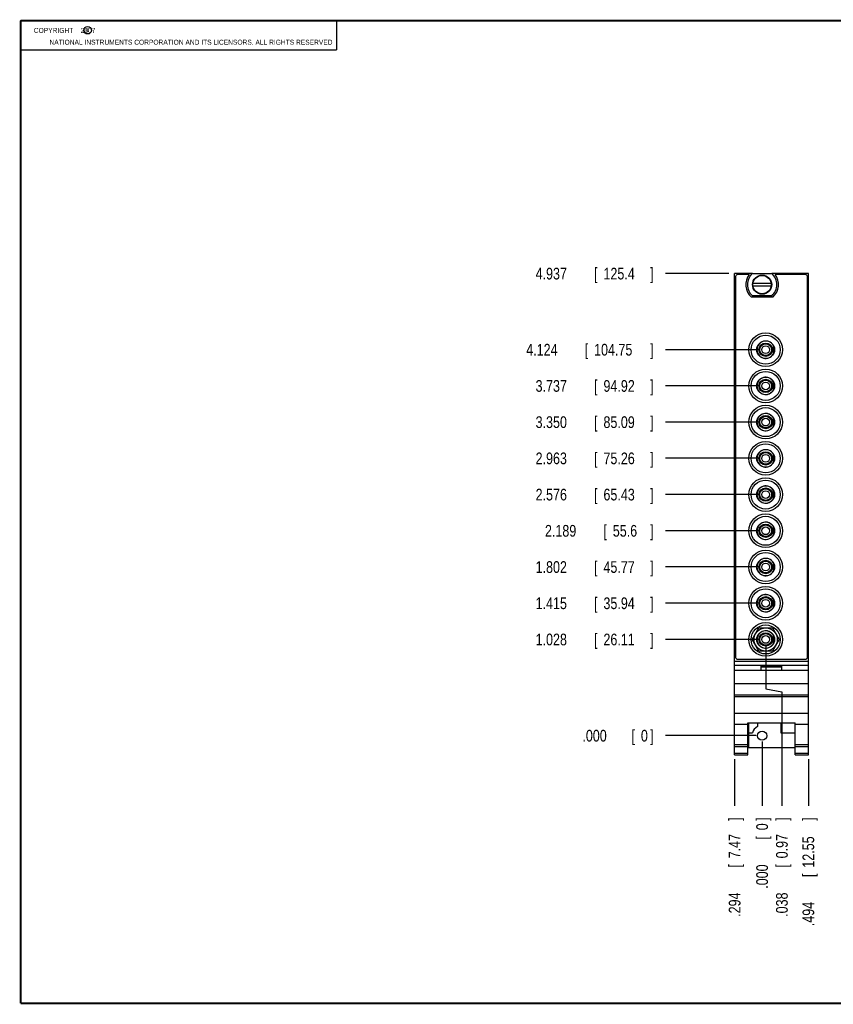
# Model space of a CAD drawing. Header units: inches. Extents: x 0.2 to 16.8, y 0.1 to 10.8.
# Tile 1 of 9: x 0.2 to 8.9, y 0.2 to 10.8. Entities that reach past the tile are written whole.
import ezdxf

# ---------------------------------------------------------------- set-up
doc = ezdxf.new("R2010")
doc.units = ezdxf.units.IN
doc.header["$LTSCALE"] = 0.935
doc.header["$MEASUREMENT"] = 0
doc.layers.get('0').update_dxf_attribs({"linetype": 'CONTINUOUS'})
doc.layers.add('DIMENSIONS', color=7, linetype='CONTINUOUS')
doc.styles.get("Standard").update_dxf_attribs({"font": 'txt', "width": 0.8})
doc.dimstyles.new('DIMSTYLE_1', dxfattribs={"dimtxt": 0.125, "dimasz": 0.1875, "dimexe": 0.18, "dimexo": 0.0625, "dimgap": 0.09, "dimtad": 0, "dimtih": 1, "dimtoh": 1, "dimdec": 3, "dimzin": 4, "dimdsep": 46, "dimtxsty": 'STANDARD', "dimblk": '_FILLED', "dimblk1": '_FILLED', "dimblk2": '_FILLED', "dimcen": 0.09, "dimadec": 0, "dimazin": 0, "dimtp": 0.01, "dimtm": 0.01, "dimtfac": 1, "dimtdec": 3, "dimtofl": 0, "dimtmove": 0, "dimatfit": 3, "dimldrblk": '_FILLED', "dimfxl": 1, "dimtolj": 1, "dimtzin": 4, "dimarcsym": 0})

# ---------------------------------------------------------------- blocks, each defined once
blk = doc.blocks.new('*D0')
at = {"layer": 'DIMENSIONS', "color": 2, "linetype": 'CONTINUOUS'}
blk.add_line((8.149, 4.147), (7.14, 4.147), dxfattribs=at)
at = {"layer": 'DIMENSIONS', "color": 2, "linetype": 'CONTINUOUS', "width": 0.8}
for s, p in [('1.028', (5.753, 4.084)), ('[', (6.378, 4.084)), ('26.11', (6.478, 4.084)), (']', (6.978, 4.084))]:
    blk.add_text(s, height=0.125, dxfattribs=at).set_placement(p)
blk = doc.blocks.new('_FILLED')
at = {"color": 0, "linetype": 'BYBLOCK'}
blk.add_solid([(0, 0), (-1, 0.174), (-1, -0.174)], dxfattribs=at)
blk = doc.blocks.new('*D1')
at = {"layer": 'DIMENSIONS', "color": 2, "linetype": 'CONTINUOUS'}
for p, q in [((8.212, 4.084), (8.212, 3.618)), ((8.212, 3.618), (8.385, 3.587)), ((8.385, 3.587), (8.385, 2.37))]:
    blk.add_line(p, q, dxfattribs=at)
at = {"layer": 'DIMENSIONS', "color": 2, "linetype": 'CONTINUOUS', "width": 0.8}
for s, p in [(']', (8.447, 2.208)), ('0.97', (8.447, 1.808)), ('[', (8.447, 1.708)), ('.038', (8.447, 1.183))]:
    blk.add_text(s, height=0.125, rotation=90, dxfattribs=at).set_placement(p)
blk = doc.blocks.new('*D2')
at = {"layer": 'DIMENSIONS', "color": 1, "linetype": 'CONTINUOUS'}
blk.add_line((8.174, 3.056), (8.174, 2.37), dxfattribs=at)
at = {"layer": 'DIMENSIONS', "color": 1, "linetype": 'CONTINUOUS', "width": 0.8}
for s, p in [(']', (8.236, 2.208)), ('0', (8.236, 2.108)), ('[', (8.236, 2.008)), ('.000', (8.236, 1.483))]:
    blk.add_text(s, height=0.125, rotation=90, dxfattribs=at).set_placement(p)
blk = doc.blocks.new('*D3')
at = {"layer": 'DIMENSIONS', "color": 1, "linetype": 'CONTINUOUS'}
blk.add_line((8.111, 3.119), (7.14, 3.119), dxfattribs=at)
at = {"layer": 'DIMENSIONS', "color": 1, "linetype": 'CONTINUOUS', "width": 0.8}
for s, p in [('.000', (6.253, 3.056)), ('[', (6.778, 3.056)), ('0', (6.878, 3.056)), (']', (6.978, 3.056))]:
    blk.add_text(s, height=0.125, dxfattribs=at).set_placement(p)
blk = doc.blocks.new('*D4')
at = {"layer": 'DIMENSIONS', "color": 2, "linetype": 'CONTINUOUS'}
blk.add_line((8.149, 4.534), (7.14, 4.534), dxfattribs=at)
at = {"layer": 'DIMENSIONS', "color": 2, "linetype": 'CONTINUOUS', "width": 0.8}
for s, p in [('1.415', (5.753, 4.471)), ('[', (6.378, 4.471)), ('35.94', (6.478, 4.471)), (']', (6.978, 4.471))]:
    blk.add_text(s, height=0.125, dxfattribs=at).set_placement(p)
blk = doc.blocks.new('*D5')
at = {"layer": 'DIMENSIONS', "color": 2, "linetype": 'CONTINUOUS'}
blk.add_line((8.149, 4.921), (7.14, 4.921), dxfattribs=at)
at = {"layer": 'DIMENSIONS', "color": 2, "linetype": 'CONTINUOUS', "width": 0.8}
for s, p in [('1.802', (5.753, 4.858)), ('[', (6.378, 4.858)), ('45.77', (6.478, 4.858)), (']', (6.978, 4.858))]:
    blk.add_text(s, height=0.125, dxfattribs=at).set_placement(p)
blk = doc.blocks.new('*D6')
at = {"layer": 'DIMENSIONS', "color": 2, "linetype": 'CONTINUOUS'}
blk.add_line((8.149, 5.308), (7.14, 5.308), dxfattribs=at)
at = {"layer": 'DIMENSIONS', "color": 2, "linetype": 'CONTINUOUS', "width": 0.8}
for s, p in [('2.189', (5.853, 5.245)), ('[', (6.478, 5.245)), ('55.6', (6.578, 5.245)), (']', (6.978, 5.245))]:
    blk.add_text(s, height=0.125, dxfattribs=at).set_placement(p)
blk = doc.blocks.new('*D7')
at = {"layer": 'DIMENSIONS', "color": 2, "linetype": 'CONTINUOUS'}
blk.add_line((8.149, 5.695), (7.14, 5.695), dxfattribs=at)
at = {"layer": 'DIMENSIONS', "color": 2, "linetype": 'CONTINUOUS', "width": 0.8}
for s, p in [('2.576', (5.753, 5.632)), ('[', (6.378, 5.632)), ('65.43', (6.478, 5.632)), (']', (6.978, 5.632))]:
    blk.add_text(s, height=0.125, dxfattribs=at).set_placement(p)
blk = doc.blocks.new('*D8')
at = {"layer": 'DIMENSIONS', "color": 2, "linetype": 'CONTINUOUS'}
blk.add_line((8.149, 6.082), (7.14, 6.082), dxfattribs=at)
at = {"layer": 'DIMENSIONS', "color": 2, "linetype": 'CONTINUOUS', "width": 0.8}
for s, p in [('2.963', (5.753, 6.019)), ('[', (6.378, 6.019)), ('75.26', (6.478, 6.019)), (']', (6.978, 6.019))]:
    blk.add_text(s, height=0.125, dxfattribs=at).set_placement(p)
blk = doc.blocks.new('*D9')
at = {"layer": 'DIMENSIONS', "color": 2, "linetype": 'CONTINUOUS'}
blk.add_line((8.149, 6.469), (7.14, 6.469), dxfattribs=at)
at = {"layer": 'DIMENSIONS', "color": 2, "linetype": 'CONTINUOUS', "width": 0.8}
for s, p in [('3.350', (5.753, 6.406)), ('[', (6.378, 6.406)), ('85.09', (6.478, 6.406)), (']', (6.978, 6.406))]:
    blk.add_text(s, height=0.125, dxfattribs=at).set_placement(p)
blk = doc.blocks.new('*D10')
at = {"layer": 'DIMENSIONS', "color": 2, "linetype": 'CONTINUOUS'}
blk.add_line((8.149, 6.856), (7.14, 6.856), dxfattribs=at)
at = {"layer": 'DIMENSIONS', "color": 2, "linetype": 'CONTINUOUS', "width": 0.8}
for s, p in [('3.737', (5.753, 6.793)), ('[', (6.378, 6.793)), ('94.92', (6.478, 6.793)), (']', (6.978, 6.793))]:
    blk.add_text(s, height=0.125, dxfattribs=at).set_placement(p)
blk = doc.blocks.new('*D11')
at = {"layer": 'DIMENSIONS', "color": 2, "linetype": 'CONTINUOUS'}
blk.add_line((8.149, 7.243), (7.14, 7.243), dxfattribs=at)
at = {"layer": 'DIMENSIONS', "color": 2, "linetype": 'CONTINUOUS', "width": 0.8}
for s, p in [('4.124', (5.653, 7.18)), ('[', (6.278, 7.18)), ('104.75', (6.378, 7.18)), (']', (6.978, 7.18))]:
    blk.add_text(s, height=0.125, dxfattribs=at).set_placement(p)
blk = doc.blocks.new('*D12')
at = {"layer": 'DIMENSIONS', "color": 2, "linetype": 'CONTINUOUS'}
blk.add_line((7.817, 8.056), (7.14, 8.056), dxfattribs=at)
at = {"layer": 'DIMENSIONS', "color": 2, "linetype": 'CONTINUOUS', "width": 0.8}
for s, p in [('4.937', (5.753, 7.993)), ('[', (6.378, 7.993)), ('125.4', (6.478, 7.993)), (']', (6.978, 7.993))]:
    blk.add_text(s, height=0.125, dxfattribs=at).set_placement(p)
blk = doc.blocks.new('*D13')
at = {"layer": 'DIMENSIONS', "color": 2, "linetype": 'CONTINUOUS'}
blk.add_line((7.88, 2.869), (7.88, 2.37), dxfattribs=at)
at = {"layer": 'DIMENSIONS', "color": 2, "linetype": 'CONTINUOUS', "width": 0.8}
for s, p in [(']', (7.942, 2.208)), ('7.47', (7.942, 1.808)), ('[', (7.942, 1.708)), ('.294', (7.942, 1.183))]:
    blk.add_text(s, height=0.125, rotation=90, dxfattribs=at).set_placement(p)
blk = doc.blocks.new('*D14')
at = {"layer": 'DIMENSIONS', "color": 2, "linetype": 'CONTINUOUS'}
blk.add_line((8.668, 2.869), (8.668, 2.37), dxfattribs=at)
at = {"layer": 'DIMENSIONS', "color": 2, "linetype": 'CONTINUOUS', "width": 0.8}
for s, p in [(']', (8.73, 2.208)), ('12.55', (8.73, 1.708)), ('[', (8.73, 1.608)), ('.494', (8.73, 1.083))]:
    blk.add_text(s, height=0.125, rotation=90, dxfattribs=at).set_placement(p)

msp = doc.modelspace()

# ---------------------------------------------------------------- linework, layer by layer
at = {"color": 2, "linetype": 'CONTINUOUS'}
for p, q in [((0.25, 10.7586), (3.625, 10.7586)), ((0.25, 10.7586), (0.25, 10.4456)), ((3.625, 10.7586), (3.625, 10.4456)), ((0.25, 10.4456), (3.625, 10.4456))]:
    msp.add_line(p, q, dxfattribs=at)
at = {"color": 7, "linetype": 'CONTINUOUS'}
for p, q in [((7.8795, 2.9137), (7.8795, 8.0557)), ((8.0692, 8.0557), (7.8795, 8.0557)), ((7.8895, 8.0257), (7.8895, 3.9557)), ((8.0358, 8.0457), (7.9095, 8.0457)), ((8.0698, 8.0562), (8.2773, 8.0562)), ((8.6675, 8.0557), (8.2778, 8.0557)), ((8.6375, 8.0457), (8.3112, 8.0457)), ((8.6575, 3.9557), (8.6575, 8.0257)), ((8.6675, 2.9137), (8.6675, 8.0557)), ((8.2706, 7.9514), (8.0765, 7.9514)), ((8.0765, 7.9239), (8.2706, 7.9239)), ((8.2873, 7.8047), (8.0598, 7.8047)), ((8.2773, 7.8192), (8.0698, 7.8192)), ((8.292, 7.2892), (8.292, 7.1961)), ((8.292, 6.9022), (8.292, 6.8091)), ((8.292, 6.5152), (8.292, 6.4221)), ((8.292, 6.1282), (8.292, 6.0351)), ((8.292, 5.7412), (8.292, 5.6481)), ((8.292, 5.3542), (8.292, 5.2611)), ((8.292, 4.9672), (8.292, 4.8741)), ((8.292, 4.5802), (8.292, 4.4871)), ((8.0672, 4.1467), (8.1394, 4.2717)), ((8.1394, 4.2717), (8.2837, 4.2717)), ((8.2837, 4.2717), (8.3559, 4.1467)), ((8.1394, 4.0217), (8.0672, 4.1467)), ((8.3559, 4.1467), (8.2837, 4.0217)), ((8.292, 4.1932), (8.292, 4.1001)), ((8.2837, 4.0217), (8.1394, 4.0217)), ((7.8795, 3.9157), (8.6675, 3.9157)), ((7.9095, 3.9357), (8.6375, 3.9357)), ((7.8795, 3.8727), (8.6675, 3.8727)), ((8.6675, 3.8157), (7.8795, 3.8157)), ((8.1635, 3.8627), (8.3835, 3.8627)), ((8.1635, 3.8157), (8.1635, 3.8627)), ((8.1635, 3.8557), (8.3835, 3.8557)), ((8.3835, 3.8157), (8.3835, 3.8627)), ((7.8795, 3.6757), (8.6675, 3.6757)), ((7.8795, 3.5557), (8.6675, 3.5557)), ((7.8795, 3.5361), (8.6675, 3.5361)), ((7.8795, 3.3604), (8.6675, 3.3604)), ((7.8795, 3.2407), (8.0215, 3.2407)), ((8.0215, 3.2559), (8.5255, 3.2559)), ((8.0215, 2.9137), (8.0215, 3.2559)), ((8.0275, 3.2559), (8.0275, 2.9907)), ((8.1245, 3.2559), (8.1245, 3.216)), ((8.3745, 3.2559), (8.3745, 3.1507)), ((8.5255, 2.9137), (8.5255, 3.2559)), ((8.5255, 3.2407), (8.6675, 3.2407)), ((8.0275, 3.1507), (8.0693, 3.1507)), ((8.3745, 3.1507), (8.5255, 3.1507)), ((7.8795, 3.0237), (8.0215, 3.0237)), ((7.8795, 3.0044), (8.0215, 3.0044)), ((8.0275, 2.9907), (8.5255, 2.9907)), ((8.5255, 3.0237), (8.6675, 3.0237)), ((8.5255, 3.0044), (8.6675, 3.0044)), ((7.8795, 2.9316), (8.0215, 2.9316)), ((7.8795, 2.9137), (8.0215, 2.9137)), ((8.5255, 2.9316), (8.6675, 2.9316)), ((8.5255, 2.9137), (8.6675, 2.9137))]:
    msp.add_line(p, q, dxfattribs=at)
at = {"color": 7, "linetype": 'CONTINUOUS', "const_width": 0.02}
for points in [[(0.25, 10.7586), (0.25, 0.2586)], [(16.75, 10.7586), (0.25, 10.7586)], [(0.25, 0.2586), (16.75, 0.2586)]]:
    msp.add_lwpolyline(points, dxfattribs=at)
at = {"color": 2, "linetype": 'CONTINUOUS'}
msp.add_circle((0.9659, 10.6562), 0.0403, dxfattribs=at)
at = {"color": 7, "linetype": 'CONTINUOUS'}
for centre, radius in [((8.1735, 7.9377), 0.1025), ((8.1735, 7.9377), 0.098), ((8.2115, 7.2427), 0.18), ((8.2115, 7.2427), 0.155), ((8.2115, 7.2427), 0.095), ((8.2115, 7.2427), 0.0715), ((8.2115, 7.2427), 0.0625), ((8.2115, 7.2427), 0.041), ((8.2115, 6.8557), 0.18), ((8.2115, 6.8557), 0.155), ((8.2115, 6.8557), 0.095), ((8.2115, 6.8557), 0.0715), ((8.2115, 6.8557), 0.0625), ((8.2115, 6.8557), 0.041), ((8.2115, 6.4687), 0.18), ((8.2115, 6.4687), 0.155), ((8.2115, 6.4687), 0.095), ((8.2115, 6.4687), 0.0715), ((8.2115, 6.4687), 0.0625), ((8.2115, 6.4687), 0.041), ((8.2115, 6.0817), 0.18), ((8.2115, 6.0817), 0.155), ((8.2115, 6.0817), 0.095), ((8.2115, 6.0817), 0.0715), ((8.2115, 6.0817), 0.0625), ((8.2115, 6.0817), 0.041), ((8.2115, 5.6947), 0.18), ((8.2115, 5.6947), 0.155), ((8.2115, 5.6947), 0.095), ((8.2115, 5.6947), 0.0715), ((8.2115, 5.6947), 0.0625), ((8.2115, 5.6947), 0.041), ((8.2115, 5.3077), 0.18), ((8.2115, 5.3077), 0.155), ((8.2115, 5.3077), 0.095), ((8.2115, 5.3077), 0.0715), ((8.2115, 5.3077), 0.0625), ((8.2115, 5.3077), 0.041), ((8.2115, 4.9207), 0.18), ((8.2115, 4.9207), 0.155), ((8.2115, 4.9207), 0.095), ((8.2115, 4.9207), 0.0715), ((8.2115, 4.9207), 0.0625), ((8.2115, 4.9207), 0.041), ((8.2115, 4.5337), 0.18), ((8.2115, 4.5337), 0.155), ((8.2115, 4.5337), 0.095), ((8.2115, 4.5337), 0.0715), ((8.2115, 4.5337), 0.0625), ((8.2115, 4.5337), 0.041), ((8.2115, 4.1467), 0.18), ((8.2115, 4.1467), 0.155), ((8.2115, 4.1467), 0.124), ((8.2115, 4.1467), 0.095), ((8.2115, 4.1467), 0.0715), ((8.2115, 4.1467), 0.0625), ((8.2115, 4.1467), 0.041), ((8.1735, 3.1187), 0.049)]:
    msp.add_circle(centre, radius, dxfattribs=at)
for centre, radius, start, end in [((7.9095, 8.0257), 0.02, 90, 180), ((8.1735, 7.9377), 0.175, 141.89221, 229.4642), ((8.1735, 7.9377), 0.1575, 131.20295, 228.79705), ((8.1735, 7.9377), 0.1575, 311.20295, 48.79705), ((8.1735, 7.9377), 0.175, 310.5358, 38.10779), ((8.6375, 8.0257), 0.02, 0, 90), ((8.2115, 7.2427), 0.093, 30.0497, 329.9503), ((8.2115, 6.8557), 0.093, 30.0497, 329.9503), ((8.2115, 6.4687), 0.093, 30.0497, 329.9503), ((8.2115, 6.0817), 0.093, 30.0497, 329.9503), ((8.2115, 5.6947), 0.093, 30.0497, 329.9503), ((8.2115, 5.3077), 0.093, 30.0497, 329.9503), ((8.2115, 4.9207), 0.093, 30.0497, 329.9503), ((8.2115, 4.5337), 0.093, 30.0497, 329.9503), ((8.2115, 4.1467), 0.093, 30.0497, 329.9503), ((7.9095, 3.9557), 0.02, 180, 270), ((8.6375, 3.9557), 0.02, 270, 360), ((8.1735, 3.1187), 0.109, 116.71426, 162.92771)]:
    msp.add_arc(centre, radius, start, end, dxfattribs=at)

# ---------------------------------------------------------------- texts
at = {"color": 2, "linetype": 'CONTINUOUS', "width": 0.8}
for s, p in [('c', (0.946, 10.6363)), ('NATIONAL INSTRUMENTS CORPORATION AND ITS LICENSORS. ALL RIGHTS RESERVED', (0.5583, 10.5016))]:
    msp.add_text(s, height=0.053, dxfattribs=at).set_placement(p)
at = {"color": 2, "linetype": 'CONTINUOUS', "insert": (0.3125, 10.6805), "char_height": 0.053, "width": 0.8904, "attachment_point": 1}
msp.add_mtext('    COPYRIGHT    2007', dxfattribs=at)

# ---------------------------------------------------------------- dimensions: what is measured, and where the dimension line sits
at = {"layer": 'DIMENSIONS', "color": 2, "linetype": 'CONTINUOUS'}
for feature_location, offset, dtype, origin, picture, middle in [((7.817, 8.0557), (-0.6769, 0), 0, (7.8795, 3.1187), '*D12', (6.4151, 8.0557)), ((8.149, 7.2427), (-1.0089, 0), 0, (8.2115, 3.1187), '*D11', (6.3651, 7.2427)), ((8.149, 6.8557), (-1.0089, 0), 0, (8.2115, 3.1187), '*D10', (6.4151, 6.8557)), ((8.149, 6.4687), (-1.0089, 0), 0, (8.2115, 3.1187), '*D9', (6.4151, 6.4687)), ((8.149, 6.0817), (-1.0089, 0), 0, (8.2115, 3.1187), '*D8', (6.4151, 6.0817)), ((8.149, 5.6947), (-1.0089, 0), 0, (8.2115, 3.1187), '*D7', (6.4151, 5.6947)), ((8.149, 5.3077), (-1.0089, 0), 0, (8.2115, 3.1187), '*D6', (6.4651, 5.3077)), ((8.149, 4.9207), (-1.0089, 0), 0, (8.2115, 3.1187), '*D5', (6.4151, 4.9207)), ((8.149, 4.5337), (-1.0089, 0), 0, (8.2115, 3.1187), '*D4', (6.4151, 4.5337)), ((8.149, 4.1467), (-1.0089, 0), 0, (8.1735, 3.1187), '*D0', (6.4151, 4.1467)), ((8.2115197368, 4.0841513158), (0.1732344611, -1.7140160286), 0, (8.1735197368, 3.1186513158), '*D1', (8.3847541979, 1.7451352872)), ((7.8795, 2.8691), (0, -0.4989), 1, (8.1735, 2.9316), '*D13', (7.8795, 1.7451)), ((8.6675, 2.8691), (0, -0.4989), 1, (8.1735, 2.9316), '*D14', (8.6675, 1.6951))]:
    dim = msp.add_ordinate_dim(feature_location=feature_location, offset=offset, dtype=dtype, origin=origin, dimstyle='DIMSTYLE_1', dxfattribs=at)
    dim.commit()
    dim.dimension.update_dxf_attribs({"geometry": picture, "text_midpoint": middle})
at = {"layer": 'DIMENSIONS', "color": 1, "linetype": 'CONTINUOUS'}
for feature_location, offset, dtype, picture, middle in [((8.1110197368, 3.1186513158), (-0.9708888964, 0), 0, '*D3', (6.6651308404, 3.1186513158)), ((8.1735197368, 3.0561513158), (0, -0.6860160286), 1, '*D2', (8.1735197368, 1.8951352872))]:
    dim = msp.add_ordinate_dim(feature_location=feature_location, offset=offset, dtype=dtype, origin=(8.1735197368, 3.1186513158), dimstyle='DIMSTYLE_1', dxfattribs=at)
    dim.commit()
    dim.dimension.update_dxf_attribs({"geometry": picture, "text_midpoint": middle})

doc.saveas('drawing.dxf')
